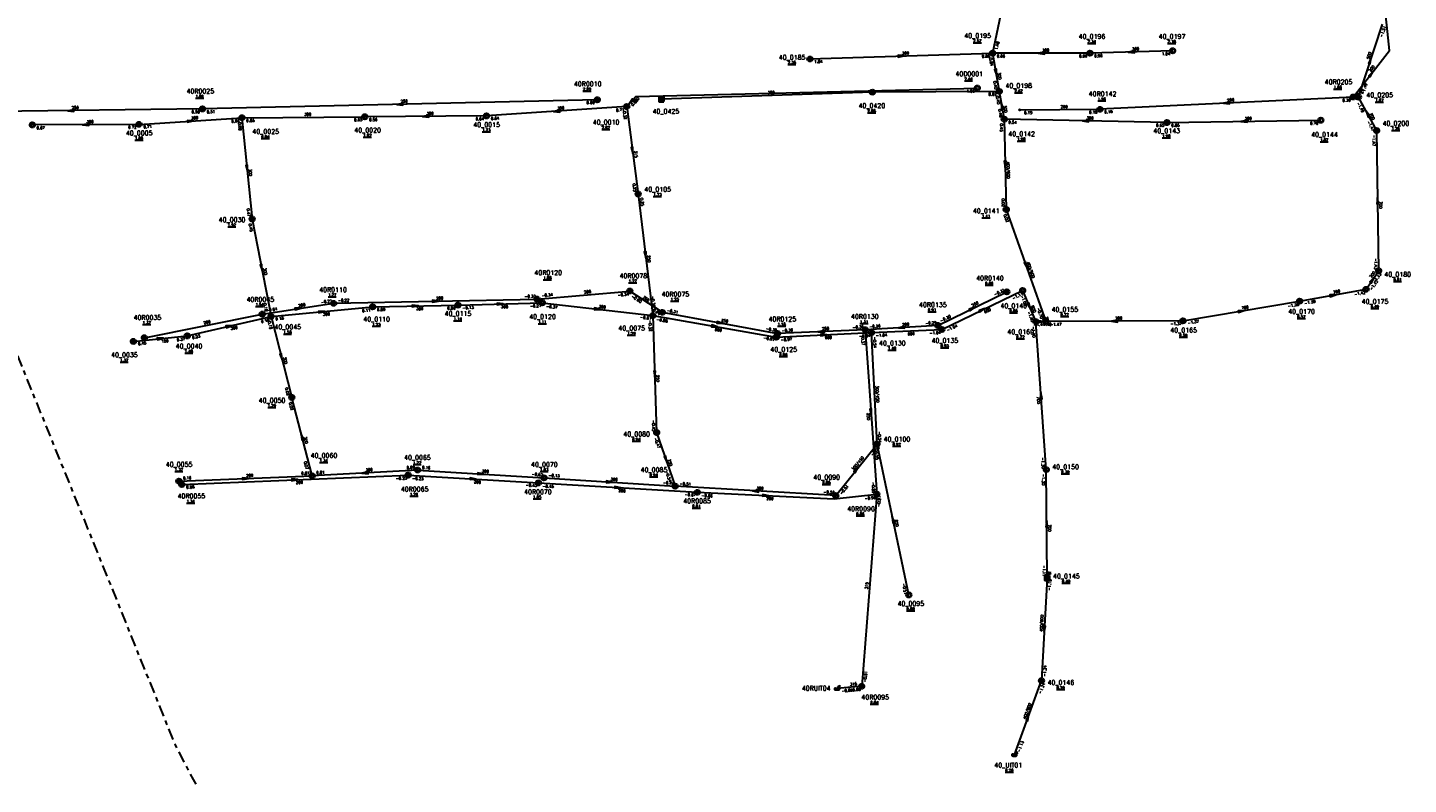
# Model space of a CAD drawing. Header units: metres. Extents: x 157368 to 159469, y 577030 to 578342.
# Tile 5 of 8: x 158787 to 159240, y 577032 to 577280. Entities that reach past the tile are written whole.
import ezdxf

# ---------------------------------------------------------------- set-up
doc = ezdxf.new("R2010")
doc.units = ezdxf.units.M
doc.linetypes.add('Tauw_Persleiding', pattern=[12, 3.75, -1.5, 1.5, -1.5, 3.75])
for name, color, linetype, lineweight in [('1', 7, 'Continuous', 0), ('CD_B_-_AL09----_stromingsrichting', 252, 'Continuous', 30), ('CD_B_-_AQ28P---_Putnummer', 252, 'Continuous', 53), ('CD_B_-_DL09----_diameter', 252, 'Continuous', 30), ('CD_B_-_ML06D---_bestaande DWA riolering', 252, 'Continuous', 30), ('CD_B_-_ML06G---_bestaande Gemengde riolering', 252, 'Continuous', 30), ('CD_B_-_ML06P---_bestaande persleiding', 252, 'Tauw_Persleiding', 30), ('CD_B_-_ML06R---_bestaande RWA riolering', 252, 'Continuous', 30), ('CD_B_-_ML09----_maaiveldhoogte', 252, 'Continuous', 30), ('CD_B_-_MQ28P---_Putsymbool', 252, 'Continuous', 40), ('CD_B_-_TZ00----_bobs en materiaal', 252, 'Continuous', 30)]:
    doc.layers.add(name, color=color, linetype=linetype, lineweight=lineweight)
doc.styles.get("Standard").update_dxf_attribs({"font": 'romans.shx'})

# ---------------------------------------------------------------- blocks, each defined once
blk = doc.blocks.new('L_VHR')
at = {"flags": 128}
blk.add_lwpolyline([(-0.5, 0), (0.5, 0), (-0.5, 0.15), (-0.5, -0.15), (0.5, 0)], dxfattribs=at)
blk = doc.blocks.new('K_DWA')
blk.add_circle((0, 0), 0.6)
blk = doc.blocks.new('K_RWA')
blk.add_circle((0, 0), 0.6)
at = {"layer": '1', "const_width": 0.6, "flags": 128}
blk.add_lwpolyline([(-0.3, 0, 1), (0.3, 0, 1), (-0.3, 0)], format="xyb", dxfattribs=at)
blk = doc.blocks.new('K_FIC')
blk.add_circle((0, 0), 0.0625)
blk = doc.blocks.new('K_UTB')
at = {"flags": 128}
blk.add_lwpolyline([(0.5, 0.15), (0.5, -0.3), (-0.5, -0.3), (-0.5, 0.15), (-0.45, 0.15), (-0.45, -0.25), (0, -0.25), (0.45, -0.25), (0.45, 0.15), (0.5, 0.15)], close=True, dxfattribs=at)
blk.add_lwpolyline([(0.85, 0.6), (0.55, 0.65), (0.614828, 0.459583), (0.850842, 0.598937)], dxfattribs=at)
blk.add_arc((0.85, -0.25), 0.85, 90, 180)
blk = doc.blocks.new('K_GMD')
blk.add_circle((0, 0), 0.6)
at = {"layer": '1', "const_width": 0.6, "flags": 128}
blk.add_lwpolyline([(0, -0.3, -1.000001), (0, 0.3)], format="xyb", dxfattribs=at)
blk = doc.blocks.new('K_OVL')
blk.add_arc((0.81571, 0.439293), 0.83139, 77.193131, 168.854604)
at = {"extrusion": (0, 0, -1)}
blk.add_solid([(0.6, 0.6), (-0.6, 0.6), (0.6, -0.6), (-0.6, -0.6)], dxfattribs=at)
for points in [[(0.6, 0.6), (-0.6, 0.6), (-0.6, -0.6), (0.6, -0.6)], [(1, 1.25), (0.474823, 0.983111), (0.413034, 1.369554)]]:
    blk.add_3dface(points)
blk = doc.blocks.new('K_VER')
at = {"flags": 128}
blk.add_lwpolyline([(0.34, 0.42), (0, -0.47), (-0.34, 0.42)], dxfattribs=at)
blk.add_3dface([(0.65, -0.65), (0.65, 0.65), (-0.65, 0.65), (-0.65, -0.65)])
blk.add_3dface([(0.65, -0.65), (0.65, 0.65), (-0.65, 0.65), (-0.65, -0.65)])

msp = doc.modelspace()

# ---------------------------------------------------------------- linework, layer by layer
at = {"layer": 'CD_B_-_ML06D---_bestaande DWA riolering', "flags": 128}
msp.add_lwpolyline([(158983.65, 577254.53), (158986.62, 577257.79), (159098.62, 577260.61)], dxfattribs=at)
at = {"layer": 'CD_B_-_ML06G---_bestaande Gemengde riolering'}
for p, q in [((159112.22, 577313.54), (159103.63, 577272.06)), ((159223.57, 577257.6), (159231.42, 577281.6)), ((159043.73, 577270.14), (159103.63, 577272.06)), ((159135.55, 577272.06), (159103.63, 577272.06)), ((159103.63, 577272.06), (159105.82, 577259.52)), ((159162.67, 577272.83), (159135.55, 577272.06)), ((159064.19, 577259.26), (158995.06, 577256.96)), ((159105.82, 577259.52), (159064.19, 577259.26)), ((159105.82, 577259.52), (159107.44, 577250.37)), ((158983.65, 577254.53), (158937.66, 577251.46)), ((158983.65, 577254.53), (158987.42, 577225.86)), ((159229.57, 577246.66), (159223.57, 577257.6)), ((158823.74, 577248.7), (158857.49, 577250.88)), ((158857.49, 577250.88), (158897.79, 577251.2)), ((158857.49, 577250.88), (158860.82, 577217.66)), ((158937.66, 577251.46), (158897.79, 577251.2)), ((159107.44, 577250.37), (159108.1, 577220.8)), ((159160.8, 577249.28), (159107.44, 577250.37)), ((159160.8, 577249.28), (159211.26, 577250.05)), ((158823.74, 577248.7), (158788.74, 577248.51)), ((159230.22, 577200.7), (159229.57, 577246.66)), ((158987.42, 577225.86), (158992.21, 577185.98)), ((158860.82, 577217.66), (158867.01, 577185.73)), ((159108.1, 577220.8), (159121.09, 577184.06)), ((159226.08, 577194.62), (159230.22, 577200.7)), ((159204.3, 577190.72), (159226.08, 577194.62)), ((158928.34, 577189.44), (158955.97, 577190.21)), ((158955.97, 577190.21), (158992.21, 577185.98)), ((159086.98, 577181.44), (159113.47, 577194.24)), ((159113.47, 577194.24), (159117.82, 577184)), ((159166.03, 577184.26), (159204.3, 577190.72)), ((158839.55, 577179.33), (158867.01, 577185.73)), ((158867.01, 577185.73), (158900.34, 577188.86)), ((158867.01, 577185.73), (158873.84, 577159.17)), ((158900.34, 577188.86), (158928.34, 577189.44)), ((158992.21, 577185.98), (158993.46, 577147.65)), ((158992.21, 577185.98), (159032.7, 577178.94)), ((159063.9, 577180.42), (159086.98, 577181.44)), ((159121.09, 577184.06), (159117.82, 577184)), ((159121.23, 577135.49), (159117.82, 577184)), ((159166.03, 577184.26), (159121.09, 577184.06)), ((158821.9, 577177.54), (158839.55, 577179.33)), ((159032.7, 577178.94), (159063.9, 577180.42)), ((159065.73, 577143.87), (159063.9, 577180.42)), ((158880.51, 577133.44), (158873.84, 577159.17)), ((158993.46, 577147.65), (158999.55, 577130.05)), ((159052.18, 577126.98), (159065.73, 577143.87)), ((159076.16, 577094.4), (159065.73, 577143.87)), ((158836.82, 577131.71), (158880.51, 577133.44)), ((158915.1, 577135.36), (158880.51, 577133.44)), ((158915.1, 577135.36), (158956.51, 577132.8)), ((158956.51, 577132.8), (158999.55, 577130.05)), ((159121.49, 577100.03), (159121.23, 577135.49)), ((159052.18, 577126.98), (158999.55, 577130.05)), ((159121.49, 577100.03), (159119.65, 577066.3)), ((159110.78, 577041.98), (159119.65, 577066.3))]:
    msp.add_line(p, q, dxfattribs=at)
at = {"layer": 'CD_B_-_ML06P---_bestaande persleiding', "flags": 128}
msp.add_lwpolyline([(158453.18, 577251.97), (158518.94, 577252.16), (158620.56, 577253.31), (158708.62, 577254.08), (158737.62, 577254.27), (158741.82, 577250.75), (158748.22, 577244.54), (158754.18, 577237.63), (158758.51, 577231.55), (158763.23, 577223.62), (158814.22, 577098.05), (158835.42, 577045.5), (158841.46, 577033.86), (158842.41, 577032.29)], dxfattribs=at)
at = {"layer": 'CD_B_-_ML06R---_bestaande RWA riolering'}
for p, q in [((158844.53, 577253.76), (158758.22, 577252.67)), ((158974, 577256.77), (158844.53, 577253.76)), ((159112.54, 577253.44), (159138.82, 577253.63)), ((159221.86, 577257.66), (159138.82, 577253.63)), ((158864.14, 577186.5), (158887.58, 577190.02)), ((158887.58, 577190.02), (158954.26, 577191.42)), ((158954.26, 577191.42), (158984.67, 577194.05)), ((158995.3, 577187.07), (158984.67, 577194.05)), ((159085.68, 577182.78), (159108.3, 577193.79)), ((158825.5, 577178.75), (158864.14, 577186.5)), ((158995.3, 577187.07), (159033.1, 577180.1)), ((159061.82, 577181.38), (159033.1, 577180.1)), ((159085.68, 577182.78), (159061.82, 577181.38)), ((159061.82, 577181.38), (159065.66, 577127.42)), ((158837.76, 577130.62), (158911.97, 577133.7)), ((158911.97, 577133.7), (158954.69, 577131.14)), ((158954.69, 577131.14), (159006.78, 577128.06)), ((159065.66, 577127.42), (159060.69, 577064.45)), ((159060.69, 577064.45), (159052.61, 577063.68))]:
    msp.add_line(p, q, dxfattribs=at)
at = {"layer": 'CD_B_-_ML06R---_bestaande RWA riolering', "flags": 128}
for points in [[(159221.86, 577257.66), (159233.73, 577272.9), (159224.66, 577358.91)], [(159006.78, 577128.06), (159051.66, 577125.95), (159065.66, 577127.42)]]:
    msp.add_lwpolyline(points, dxfattribs=at)

# ---------------------------------------------------------------- block references
at = {"layer": 'CD_B_-_AL09----_stromingsrichting'}
for p, xscale, yscale, zscale, rotation in [((159073.68, 577271.09), 2, 2, 2, 1.807), ((159119.59, 577272.05), 1.999999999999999, 1.999999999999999, 1.999999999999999, 180.0179), ((159149.11, 577272.44), 2, 2, 2, 181.6683999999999), ((159227.49, 577269.6), 2, 2, 2, 71.9018), ((159104.73, 577265.8), 2, 2, 2, 279.9977), ((159227.79, 577265.26), 2, 2, 2, 52.1041), ((158801.38, 577253.19), 2, 2, 2, 180.7102999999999), ((158909.27, 577255.26), 2, 2, 2, 181.3493999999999), ((158960.65, 577252.97), 2, 2, 2, 183.7955), ((158985.14, 577256.16), 2, 2, 2, 227.9029), ((159106.64, 577254.97), 2, 2, 2, 99.96619999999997), ((159180.33, 577255.65), 2, 2, 2, 182.7502999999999), ((158806.24, 577248.6), 2, 2, 2, 180.3272999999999), ((158840.62, 577249.78), 2, 2, 2, 3.662599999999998), ((158917.73, 577251.31), 1.999999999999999, 1.999999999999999, 1.999999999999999, 180.3879), ((159134.12, 577249.83), 2, 2, 2, 178.8084), ((159186.04, 577249.67), 2, 2, 2, 180.8966999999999), ((159226.57, 577252.11), 2, 2, 2, 118.7045), ((158985.54, 577240.19), 1.999999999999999, 1.999999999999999, 1.999999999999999, 277.5518), ((158859.15, 577234.27), 2, 2, 2, 275.7225), ((159107.77, 577235.6), 2, 2, 2, 271.2686), ((159229.9, 577223.68), 2, 2, 2, 90.8326), ((158989.82, 577205.92), 2, 2, 2, 276.8365), ((159114.59, 577202.44), 2, 2, 2, 289.483), ((158863.9, 577201.71), 2, 2, 2, 280.976), ((159228.15, 577197.67), 2, 2, 2, 55.76579999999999), ((158920.92, 577190.73), 1.999999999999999, 1.999999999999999, 1.999999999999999, 1.2029), ((158942.15, 577189.83), 1.999999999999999, 1.999999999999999, 1.999999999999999, 1.5547), ((159115.64, 577189.12), 2, 2, 2, 292.9625), ((159215.2, 577192.66), 2, 2, 2, 10.232), ((158875.86, 577188.28), 2, 2, 2, 8.5191), ((158883.67, 577187.29), 1.999999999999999, 1.999999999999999, 1.999999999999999, 5.3116), ((158914.34, 577189.15), 1.999999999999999, 1.999999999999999, 1.999999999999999, 1.2479), ((158974.09, 577188.08), 2, 2, 2, 353.3275), ((159096.99, 577188.3), 2, 2, 2, 26.0232), ((159100.23, 577187.84), 2, 2, 2, 25.87489999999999), ((159185.17, 577187.48), 2, 2, 2, 9.504999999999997), ((158853.28, 577182.55), 2, 2, 2, 13.1076), ((159012.46, 577182.47), 2, 2, 2, 350.2086), ((159014.2, 577183.59), 2, 2, 2, 349.5416), ((159047.47, 577180.73), 2, 2, 2, 182.5316999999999), ((159073.76, 577182.07), 2, 2, 2, 183.3590999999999), ((159119.45, 577184.03), 2, 2, 2, 1.226200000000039), ((159143.56, 577184.17), 2, 2, 2, 180.2804999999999), ((158830.73, 577178.46), 2, 2, 2, 5.790299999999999), ((159048.3, 577179.69), 2, 2, 2, 2.6431), ((158870.42, 577172.44), 2, 2, 2, 284.4336), ((158992.83, 577166.81), 2, 2, 2, 271.8777), ((159119.52, 577159.73), 2, 2, 2, 94.0288), ((159063.74, 577154.39), 1.999999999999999, 1.999999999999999, 1.999999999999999, 274.0679), ((158877.18, 577146.3), 2, 2, 2, 104.5722), ((158996.51, 577138.84), 2, 2, 2, 289.0739), ((159058.95, 577135.43), 2, 2, 2, 51.33500000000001), ((158858.67, 577132.57), 1.999999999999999, 1.999999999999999, 1.999999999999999, 2.279400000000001), ((158874.86, 577132.17), 2, 2, 2, 2.391800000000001), ((158897.81, 577134.4), 2, 2, 2, 183.1611999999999), ((158933.33, 577132.44), 2, 2, 2, 356.5568), ((158935.81, 577134.08), 2, 2, 2, 356.4912), ((158978.04, 577131.42), 2, 2, 2, 356.3038999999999), ((158980.73, 577129.6), 2, 2, 2, 356.6061999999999), ((159025.86, 577128.49), 1.999999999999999, 1.999999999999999, 1.999999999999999, 176.6505), ((159029.23, 577127), 1.999999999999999, 1.999999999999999, 1.999999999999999, 357.2964000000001), ((159070.95, 577119.14), 2, 2, 2, 101.8995), ((159121.36, 577117.74), 2, 2, 2, 90.42909999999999), ((159120.57, 577083.16), 1.999999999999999, 1.999999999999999, 1.999999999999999, 266.8669), ((159115.21, 577054.16), 2, 2, 2, 69.9322)]:
    msp.add_blockref('L_VHR', p, dxfattribs=dict(at, xscale=xscale, yscale=yscale, zscale=zscale, rotation=rotation))
at = {"layer": 'CD_B_-_MQ28P---_Putsymbool', "xscale": 1.25, "yscale": 1.25, "zscale": 1.25}
for name, p in [('K_GMD', (159103.63, 577272.06)), ('K_GMD', (159135.55, 577272.06)), ('K_GMD', (159162.67, 577272.83)), ('K_GMD', (159043.73, 577270.14)), ('K_GMD', (159064.19, 577259.26)), ('K_DWA', (159098.62, 577260.61)), ('K_GMD', (159105.82, 577259.52)), ('K_RWA', (159221.86, 577257.66)), ('K_GMD', (159223.57, 577257.6)), ('K_RWA', (158844.53, 577253.76)), ('K_RWA', (158974, 577256.77)), ('K_GMD', (158983.65, 577254.53)), ('K_VER', (158995.06, 577256.96)), ('K_FIC', (159112.54, 577253.44)), ('K_RWA', (159138.82, 577253.63)), ('K_GMD', (158788.74, 577248.51)), ('K_GMD', (158823.74, 577248.7)), ('K_GMD', (158857.49, 577250.88)), ('K_GMD', (158897.79, 577251.2)), ('K_GMD', (158937.66, 577251.46)), ('K_GMD', (159107.44, 577250.37)), ('K_GMD', (159160.8, 577249.28)), ('K_GMD', (159211.26, 577250.05)), ('K_GMD', (159229.57, 577246.66)), ('K_GMD', (158987.42, 577225.86)), ('K_GMD', (158860.82, 577217.66)), ('K_GMD', (159108.1, 577220.8)), ('K_GMD', (159230.22, 577200.7)), ('K_RWA', (158984.67, 577194.05)), ('K_RWA', (159108.3, 577193.79)), ('K_GMD', (159113.47, 577194.24)), ('K_GMD', (159226.08, 577194.62)), ('K_RWA', (158887.58, 577190.02)), ('K_GMD', (158928.34, 577189.44)), ('K_RWA', (158954.26, 577191.42)), ('K_GMD', (158955.97, 577190.21)), ('K_GMD', (159204.3, 577190.72)), ('K_RWA', (158864.14, 577186.5)), ('K_GMD', (158867.01, 577185.73)), ('K_GMD', (158900.34, 577188.86)), ('K_GMD', (158992.21, 577185.98)), ('K_RWA', (158995.3, 577187.07)), ('K_RWA', (159033.1, 577180.1)), ('K_RWA', (159061.82, 577181.38)), ('K_GMD', (159063.9, 577180.42)), ('K_RWA', (159085.68, 577182.78)), ('K_GMD', (159086.98, 577181.44)), ('K_GMD', (159117.82, 577184)), ('K_GMD', (159121.09, 577184.06)), ('K_GMD', (159166.03, 577184.26)), ('K_GMD', (158821.9, 577177.54)), ('K_RWA', (158825.5, 577178.75)), ('K_GMD', (158839.55, 577179.33)), ('K_GMD', (159032.7, 577178.94)), ('K_GMD', (158873.84, 577159.17)), ('K_GMD', (158993.46, 577147.65)), ('K_GMD', (159065.73, 577143.87)), ('K_GMD', (158915.1, 577135.36)), ('K_GMD', (159121.23, 577135.49)), ('K_GMD', (158836.82, 577131.71)), ('K_RWA', (158837.76, 577130.62)), ('K_GMD', (158880.51, 577133.44)), ('K_RWA', (158911.97, 577133.7)), ('K_RWA', (158954.69, 577131.14)), ('K_GMD', (158956.51, 577132.8)), ('K_GMD', (158999.55, 577130.05)), ('K_RWA', (159006.78, 577128.06)), ('K_GMD', (159052.18, 577126.98)), ('K_RWA', (159065.66, 577127.42)), ('K_OVL', (159121.49, 577100.03)), ('K_GMD', (159076.16, 577094.4)), ('K_UTB', (159052.61, 577063.68)), ('K_RWA', (159060.69, 577064.45)), ('K_GMD', (159119.65, 577066.3)), ('K_UTB', (159110.78, 577041.98))]:
    msp.add_blockref(name, p, dxfattribs=at)

# ---------------------------------------------------------------- texts
at = {"layer": 'CD_B_-_AQ28P---_Putnummer'}
for s, p in [('40_0195', (159094.34, 577277.03)), ('40_0196', (159131.84, 577276.79)), ('40_0197', (159158.08, 577276.79)), ('40_0185', (159033.51, 577269.92)), ('40R0010', (158966.34, 577261.21)), ('40D0001', (159091.43, 577264.52)), ('40R0205', (159212.52, 577261.86)), ('40R0025', (158839.3, 577258.84)), ('40_0198', (159107.83, 577260.64)), ('40R0142', (159135.15, 577257.95)), ('40_0205', (159226.19, 577257.58)), ('40_0425', (158992.12, 577252.22)), ('40_0420', (159059.66, 577254.09)), ('40_0015', (158933.34, 577247.85)), ('40_0010', (158972.51, 577248.64)), ('40_0200', (159231.49, 577248.27)), ('40_0005', (158819.41, 577245.11)), ('40_0025', (158860.89, 577245.6)), ('40_0020', (158894.32, 577246.05)), ('40_0142', (159108.77, 577244.82)), ('40_0143', (159156.33, 577245.82)), ('40_0144', (159208.07, 577244.6)), ('40_0105', (158989.44, 577226.65)), ('40_0030', (158849.87, 577216.68)), ('40_0141', (159097.17, 577219.58)), ('40R0120', (158953.37, 577199.33)), ('40R0078', (158981.29, 577198.28)), ('40R0140', (159098.22, 577197.51)), ('40_0180', (159232.1, 577198.77)), ('40R0110', (158882.8, 577193.73)), ('40R0045', (158858.97, 577190.55)), ('40R0075', (158995.07, 577192.28)), ('40R0135', (159079.48, 577188.81)), ('40_0140', (159106.19, 577188.47)), ('40_0175', (159224.66, 577189.89)), ('40R0035', (158821.96, 577184.62)), ('40_0110', (158897.28, 577184.06)), ('40_0115', (158923.96, 577185.9)), ('40_0120', (158951.66, 577184.91)), ('40R0125', (159030.15, 577184.11)), ('40R0130', (159057.18, 577184.93)), ('40_0155', (159122.94, 577187.27)), ('40_0170', (159200.56, 577186.57)), ('40_0045', (158868.13, 577181.53)), ('40_0075', (158980.91, 577181.11)), ('40_0160', (159108.46, 577179.94)), ('40_0165', (159161.89, 577180.48)), ('40_0040', (158835.77, 577175.25)), ('40_0130', (159066.37, 577176.21)), ('40_0135', (159083.61, 577177.05)), ('40_0035', (158814.57, 577172.36)), ('40_0125', (159030.76, 577174.16)), ('40_0050', (158862.98, 577157.44)), ('40_0080', (158982.54, 577146.4)), ('40_0100', (159067.89, 577144.71)), ('40_0060', (158880, 577139.38)), ('40_0065', (158910.65, 577138.7)), ('40_0055', (158832.5, 577136.46)), ('40_0070', (158952.28, 577136.42)), ('40_0085', (158988.22, 577134.7)), ('40_0150', (159123.19, 577135.67)), ('40_0090', (159044.86, 577132.23)), ('40R0055', (158836.37, 577126.09)), ('40R0065', (158909.58, 577128.34)), ('40R0070', (158950, 577127.46)), ('40R0085', (159002.19, 577124.47)), ('40R0090', (159055.95, 577121.89)), ('40_0145', (159123.43, 577099.81)), ('40_0095', (159072.44, 577090.81)), ('40RUIT04', (159041.07, 577063.05)), ('40_0146', (159121.64, 577064.93)), ('40R0095', (159060.6, 577060.12)), ('40_UIT01', (159104.19, 577037.86))]:
    msp.add_text(s, height=1.5, dxfattribs=at).set_placement(p)
at = {"layer": 'CD_B_-_DL09----_diameter'}
for s, rotation, p in [('300', 1.807, (159073.93, 577271.6)), ('300', 0.0179, (159119.86, 577272.56)), ('300', 1.6684, (159149.36, 577272.96)), ('500', 71.9018, (159227.1, 577270.02)), ('200', 52.1041, (159227.56, 577265.78)), ('300', 279.9977, (159105.27, 577265.62)), ('300', 1.9382, (159029.87, 577258.64)), ('250', 0.7103, (158801.64, 577253.73)), ('250', 1.3494, (158909.52, 577255.8)), ('300', 3.7955, (158960.89, 577253.51)), ('200', 47.9029, (158986.35, 577255.42)), ('300', 279.9662, (159107.18, 577254.79)), ('200', 0.4362, (159125.94, 577254.05)), ('200', 2.7503, (159180.58, 577256.18)), ('300', 0.3273, (158806.51, 577249.11)), ('300', 3.6626, (158840.86, 577250.3)), ('300', 0.4549, (158877.91, 577251.52)), ('300', 0.3879, (158918, 577251.83)), ('300', 358.8084, (159134.4, 577250.34)), ('300', 0.8967, (159186.3, 577250.17)), ('700', 298.7045, (159227.14, 577252.12)), ('315', 277.5518, (158986.08, 577239.99)), ('400/600', 271.2686, (159108.26, 577236.42)), ('300', 275.7225, (158859.68, 577234.05)), ('700', 270.8326, (159230.42, 577223.41)), ('250', 276.8365, (158990.36, 577205.71)), ('300', 280.976, (158864.46, 577201.54)), ('400/600', 289.483, (159114.8, 577203.38)), ('700', 55.7658, (159227.89, 577198.17)), ('700', 10.232, (159215.37, 577193.19)), ('200', 8.5191, (158876.06, 577188.81)), ('200', 1.2029, (158921.17, 577191.24)), ('200', 4.8847, (158969.69, 577193.25)), ('200', 326.8263, (158988.82, 577191.75)), ('200', 26.0232, (159097.02, 577188.86)), ('300', 5.3116, (158884.07, 577185.92)), ('300', 1.2479, (158914.64, 577187.75)), ('300', 1.5547, (158942.46, 577188.43)), ('300', 353.3275, (158974.42, 577188.56)), ('600', 25.8749, (159101.08, 577186.69)), ('600', 292.9625, (159116.21, 577189.07)), ('700', 1.2262, (159119.71, 577184.53)), ('700', 0.2805, (159143.83, 577184.69)), ('700', 9.505, (159185.35, 577188.02)), ('200', 11.3829, (158845, 577183.17)), ('300', 13.1076, (158853.86, 577181.24)), ('600', 350.2086, (159012.49, 577181.05)), ('250', 349.5416, (159014.56, 577184.05)), ('250', 2.5317, (159047.72, 577181.26)), ('200', 3.3591, (159073.99, 577182.59)), ('150', 5.7903, (158831.14, 577177.09)), ('600', 2.6431, (159048.64, 577178.3)), ('600', 2.4807, (159075.77, 577179.52)), ('300', 284.4336, (158870.98, 577172.31)), ('250', 271.8777, (158993.36, 577166.55)), ('300/450', 272.8782, (159065.28, 577162.99)), ('700', 274.0288, (159118.16, 577159.36)), ('250', 274.0679, (159062.38, 577154.02)), ('300', 284.5722, (158877.74, 577146.16)), ('300', 3.1612, (158898.05, 577134.92)), ('250', 289.0739, (158997.07, 577138.75)), ('300/450', 51.335, (159058.05, 577135.1)), ('200', 2.2794, (158858.91, 577133.08)), ('200', 2.3918, (158875.19, 577130.78)), ('200', 356.5568, (158933.51, 577131.04)), ('300', 356.4912, (158936.11, 577134.58)), ('300', 356.3039, (158978.34, 577131.92)), ('200', 356.6062, (158980.92, 577128.21)), ('300', 356.6505, (159026.16, 577128.99)), ('200', 357.2964, (159029.43, 577125.6)), ('250', 281.8994, (159071.51, 577118.98)), ('700', 270.4291, (159121.87, 577117.47)), ('315', 85.4757, (159062.68, 577096.24)), ('400/600', 86.8669, (159120.02, 577082.37)), ('315', 5.3663, (159056.87, 577064.62)), ('400/600', 69.9322, (159114.47, 577053.57))]:
    msp.add_text(s, height=0.9, rotation=rotation, dxfattribs=at).set_placement(p)
at = {"layer": 'CD_B_-_ML09----_maaiveldhoogte'}
for s, p in [('%%u2.57%%U', (159097.27, 577275.63)), ('%%u2.34%%U', (159134.78, 577275.39)), ('%%u2.18%%U', (159161.01, 577275.39)), ('%%u2.35%%U', (159036.45, 577268.52)), ('%%u2.44%%U', (159094.37, 577263.12)), ('%%u1.80%%U', (158842.23, 577257.44)), ('%%u2.09%%U', (158969.27, 577259.81)), ('%%u2.42%%U', (159110.77, 577259.24)), ('%%u1.66%%U', (159215.45, 577260.46)), ('%%u2.08%%U', (159062.59, 577252.69)), ('%%u1.96%%U', (159138.08, 577256.55)), ('%%u1.67%%U', (159229.12, 577256.18)), ('%%u1.80%%U', (158822.35, 577243.71)), ('%%u0.94%%U', (158863.82, 577244.2)), ('%%u1.02%%U', (158897.26, 577244.65)), ('%%u1.23%%U', (158936.27, 577246.45)), ('%%u2.02%%U', (158975.44, 577247.24)), ('%%u1.90%%U', (159111.71, 577243.42)), ('%%u1.90%%U', (159159.26, 577244.42)), ('%%u1.26%%U', (159234.43, 577246.87)), ('%%u1.87%%U', (159211, 577243.2)), ('%%u1.73%%U', (158992.37, 577225.25)), ('%%u1.41%%U', (159100.1, 577218.18)), ('%%u1.52%%U', (158852.81, 577215.28)), ('%%u1.08%%U', (158956.3, 577197.93)), ('%%u1.27%%U', (158984.22, 577196.88)), ('%%u0.86%%U', (159101.15, 577196.11)), ('%%u0.51%%U', (159235.04, 577197.37)), ('%%u1.54%%U', (158861.9, 577189.15)), ('%%u1.27%%U', (158885.73, 577192.33)), ('%%u1.23%%U', (158998.01, 577190.88)), ('%%u1.14%%U', (158926.9, 577184.5)), ('%%u0.91%%U', (159082.41, 577187.41)), ('%%u0.85%%U', (159109.13, 577187.07)), ('%%u0.72%%U', (159125.87, 577185.87)), ('%%u0.57%%U', (159203.49, 577185.17)), ('%%u0.49%%U', (159227.6, 577188.49)), ('%%u1.37%%U', (158824.89, 577183.22)), ('%%u1.58%%U', (158871.06, 577180.13)), ('%%u1.23%%U', (158900.21, 577182.66)), ('%%u1.11%%U', (158954.6, 577183.51)), ('%%u1.18%%U', (159033.08, 577182.71)), ('%%u1.31%%U', (159060.11, 577183.53)), ('%%u1.29%%U', (158983.85, 577179.71)), ('%%u0.93%%U', (159086.54, 577175.65)), ('%%u0.72%%U', (159111.39, 577178.54)), ('%%u0.59%%U', (159164.82, 577179.08)), ('%%u1.37%%U', (158817.5, 577170.96)), ('%%u1.48%%U', (158838.71, 577173.85)), ('%%u0.96%%U', (159033.69, 577172.76)), ('%%u1.40%%U', (159069.3, 577174.81)), ('%%u1.29%%U', (158865.92, 577156.04)), ('%%u0.94%%U', (158985.47, 577145)), ('%%u0.97%%U', (159070.82, 577143.31)), ('%%u1.37%%U', (158835.43, 577135.06)), ('%%u1.34%%U', (158882.93, 577137.98)), ('%%u1.22%%U', (158913.58, 577137.3)), ('%%u1.03%%U', (158955.22, 577135.02)), ('%%u0.94%%U', (158991.15, 577133.3)), ('%%u0.85%%U', (159047.79, 577130.83)), ('%%u0.39%%U', (159126.13, 577134.27)), ('%%u1.20%%U', (158912.51, 577126.94)), ('%%u1.05%%U', (158952.93, 577126.06)), ('%%u1.34%%U', (158839.3, 577124.69)), ('%%u0.81%%U', (159005.13, 577123.07)), ('%%u0.86%%U', (159058.88, 577120.49)), ('%%u0.49%%U', (159126.37, 577098.41)), ('%%u0.89%%U', (159075.37, 577089.41)), ('%%u0.20%%U', (159124.57, 577063.53)), ('%%u0.84%%U', (159063.53, 577058.72)), ('%%u0.20%%U', (159107.76, 577036.46))]:
    msp.add_text(s, height=0.9, dxfattribs=at).set_placement(p)
at = {"layer": 'CD_B_-_TZ00----_bobs en materiaal'}
for s, rotation, p in [('-1.51', 71.9018, (159231.48, 577277.29)), ('0.86', 1.807, (159100.11, 577270.53)), ('1.48', 78.2845, (159105.28, 577273.13)), ('0.86', 0.0179, (159105.03, 577270.64)), ('0.96', 0.0179, (159131.99, 577270.67)), ('0.96', 1.6684, (159136.99, 577270.69)), ('1.04', 1.6684, (159159.15, 577271.35)), ('1.04', 1.807, (159045.17, 577268.79)), ('0.84', 279.9977, (159102.5, 577270.42)), ('0.40', 279.9977, (159103.84, 577262.81)), ('1.05', 1.4372, (159095.1, 577259.13)), ('0.62', 0.3715, (159102.28, 577258.15)), ('0.40', 279.9662, (159104.69, 577257.93)), ('0.29', 52.1041, (159223.82, 577257.88)), ('-1.49', 71.9018, (159225.34, 577258.49)), ('0.50', 0.7103, (158840.99, 577252.34)), ('0.51', 1.3494, (158845.96, 577252.36)), ('0.60', 1.3494, (158970.47, 577255.38)), ('0.71', 3.7955, (158980.18, 577252.89)), ('0.83', 47.9029, (158985.62, 577254.6)), ('0.46', 279.9662, (159105.45, 577253.64)), ('0.19', 2.7503, (159140.28, 577252.32)), ('0.30', 2.7503, (159218.37, 577256.12)), ('-1.49', 298.7045, (159223.02, 577255.69)), ('0.66', 3.6626, (158854.03, 577249.24)), ('0.68', 275.7225, (158856.24, 577249.33)), ('0.65', 0.4549, (158858.9, 577249.47)), ('0.65', 0.4549, (158894.24, 577249.75)), ('0.56', 0.3879, (158899.2, 577249.79)), ('0.64', 0.3879, (158934.12, 577250.05)), ('0.64', 3.7955, (158939.16, 577250.15)), ('0.32', 277.5518, (158982.44, 577252.93)), ('0.45', 271.2686, (159106.07, 577248.95)), ('0.54', 358.8084, (159108.81, 577248.95)), ('0.19', 0.4362, (159113.95, 577252.06)), ('0.19', 0.4362, (159135.26, 577252.22)), ('0.65', 358.8084, (159157.21, 577247.98)), ('0.65', 0.8967, (159162.22, 577247.89)), ('0.70', 0.8967, (159207.73, 577248.6)), ('-1.47', 298.7045, (159226.38, 577249.56)), ('0.67', 0.3273, (158790.15, 577247.11)), ('0.72', 0.3273, (158820.2, 577247.3)), ('0.71', 3.6626, (158825.24, 577247.39)), ('-1.47', 270.8326, (159228.19, 577245.21)), ('0.25', 277.5518, (158985.59, 577229.23)), ('0.25', 276.8365, (158988.09, 577224.55)), ('0.02', 271.2686, (159106.63, 577224.35)), ('0.47', 275.7225, (158859.08, 577221.08)), ('0.02', 289.483, (159107.24, 577219.03)), ('0.45', 280.976, (158859.7, 577216.04)), ('-1.43', 270.8326, (159228.8, 577204.8)), ('-1.43', 55.7658, (159229.08, 577196.54)), ('-1.42', 55.7658, (159228.02, 577194.26)), ('0.18', 280.976, (158864.59, 577189.95)), ('-0.21', 8.5191, (158883.45, 577189.92)), ('-0.22', 1.2029, (158888.97, 577190.56)), ('-0.33', 1.2029, (158950.14, 577191.84)), ('-0.34', 4.8847, (158955.76, 577192.13)), ('-0.34', 4.8847, (158980.7, 577192.29)), ('-0.90', 326.8263, (158985.08, 577192.09)), ('-0.36', 276.8365, (158991.66, 577192.39)), ('-0.31', 26.0232, (159104.41, 577192.47)), ('-1.11', 25.8749, (159110.39, 577191.21)), ('-1.04', 292.9625, (159112.73, 577192.42)), ('-1.39', 9.505, (159200.5, 577188.63)), ('-1.39', 10.232, (159205.94, 577189.56)), ('-1.42', 10.232, (159222.29, 577192.51)), ('-0.04', 8.5191, (158865.46, 577187.22)), ('0.18', 5.3116, (158868.52, 577184.48)), ('0.11', 5.3116, (158896.92, 577187.12)), ('0.09', 1.2479, (158901.77, 577187.47)), ('0.06', 1.2479, (158924.81, 577187.97)), ('-0.13', 1.5547, (158929.78, 577188.09)), ('-0.27', 1.5547, (158951.91, 577188.69)), ('-0.37', 353.3275, (158957.2, 577188.65)), ('-0.61', 353.3275, (158987.98, 577185.07)), ('-0.90', 326.8263, (158991.36, 577188.16)), ('-0.31', 349.5416, (158996.77, 577187.32)), ('-0.30', 26.0232, (159086.72, 577183.83)), ('-1.40', 292.9625, (159114.94, 577187.22)), ('-0.70', 289.483, (159118.14, 577188.4)), ('0.18', 13.1076, (158863.85, 577183.57)), ('0.19', 284.4336, (158865.99, 577184.03)), ('-0.32', 271.8777, (158990.86, 577184.51)), ('-0.88', 350.2086, (158993.35, 577184.34)), ('-0.38', 349.5416, (159029.17, 577181.36)), ('-0.36', 2.5317, (159034.49, 577180.66)), ('-0.35', 2.5317, (159057.71, 577181.7)), ('-0.36', 3.3591, (159063.2, 577181.95)), ('-0.29', 3.3591, (159081.56, 577183.04)), ('-1.04', 2.4807, (159082.94, 577179.83)), ('-1.04', 25.8749, (159088.85, 577180.76)), ('-1.40', 274.0288, (159116.52, 577182.49)), ('-1.47', 1.2262, (159117.02, 577182.57)), ('-1.40', 1.2262, (159119.25, 577182.62)), ('-1.47', 0.2805, (159122.5, 577182.67)), ('-1.37', 0.2805, (159161.94, 577182.89)), ('-1.37', 9.505, (159167.64, 577183.13)), ('0.45', 5.7903, (158823.44, 577176.31)), ('0.37', 5.7903, (158836.16, 577177.6)), ('0.23', 13.1076, (158841.24, 577178.3)), ('-0.97', 350.2086, (159028.44, 577178.31)), ('-0.97', 2.6431, (159034.17, 577177.64)), ('-1.04', 2.6431, (159059.87, 577178.82)), ('-0.37', 274.0679, (159060.53, 577179.87)), ('-0.54', 272.8782, (159064.47, 577179.04)), ('-1.04', 2.4807, (159065.36, 577179.07)), ('0.02', 284.4336, (158871.61, 577162.25)), ('0.02', 284.5722, (158872.84, 577157.44)), ('-0.45', 271.8777, (158991.95, 577151.7)), ('-0.47', 289.0739, (158992.6, 577145.87)), ('-0.54', 272.8782, (159066.04, 577148.02)), ('-0.55', 51.335, (159064.26, 577139.82)), ('-0.55', 281.8994, (159064.65, 577142.24)), ('0.07', 284.5722, (158877.76, 577138.04)), ('0.09', 3.1612, (158911.52, 577135.67)), ('0.16', 356.4912, (158916.53, 577135.76)), ('-1.30', 274.0288, (159119.57, 577139.46)), ('0.16', 2.2794, (158838.19, 577132.26)), ('0.07', 2.2794, (158876.94, 577133.8)), ('0.01', 3.1612, (158881.89, 577134.02)), ('-0.23', 2.3918, (158907.93, 577132.15)), ('-0.23', 356.5568, (158913.28, 577132.24)), ('-0.03', 356.4912, (158952.46, 577133.58)), ('-0.13', 356.3039, (158957.95, 577133.22)), ('-0.44', 356.3039, (158995.49, 577130.82)), ('-0.54', 289.0739, (158996.29, 577134.87)), ('-0.51', 356.6505, (159000.98, 577130.45)), ('-0.89', 274.0679, (159064, 577131.39)), ('-1.30', 270.4291, (159119.84, 577134.06)), ('0.08', 2.3918, (158839.22, 577129.28)), ('-0.43', 356.5568, (158950.51, 577130.02)), ('-0.45', 356.6062, (158956, 577129.67)), ('-0.67', 356.6062, (159002.61, 577126.94)), ('-0.66', 357.2964, (159008.11, 577126.6)), ('-0.50', 356.6505, (159048.11, 577127.72)), ('-0.51', 51.335, (159054.14, 577127.17)), ('-0.90', 5.9572, (159061.73, 577125.58)), ('-0.91', 85.4757, (159066.7, 577123.21)), ('-1.17', 270.4291, (159120.08, 577104.1)), ('-0.51', 281.8994, (159073.97, 577098.1)), ('-1.18', 86.8669, (159122.65, 577095.84)), ('-0.91', 85.4757, (159062.2, 577065.76)), ('-1.24', 86.8669, (159121.12, 577067.62)), ('-0.89', 5.3663, (159054.13, 577062.45)), ('-0.89', 5.3663, (159056.74, 577062.7)), ('-1.24', 69.9322, (159119.56, 577061.97)), ('-1.13', 69.9322, (159112.58, 577042.84))]:
    msp.add_text(s, height=0.9, rotation=rotation, dxfattribs=at).set_placement(p)

doc.saveas('drawing.dxf')
